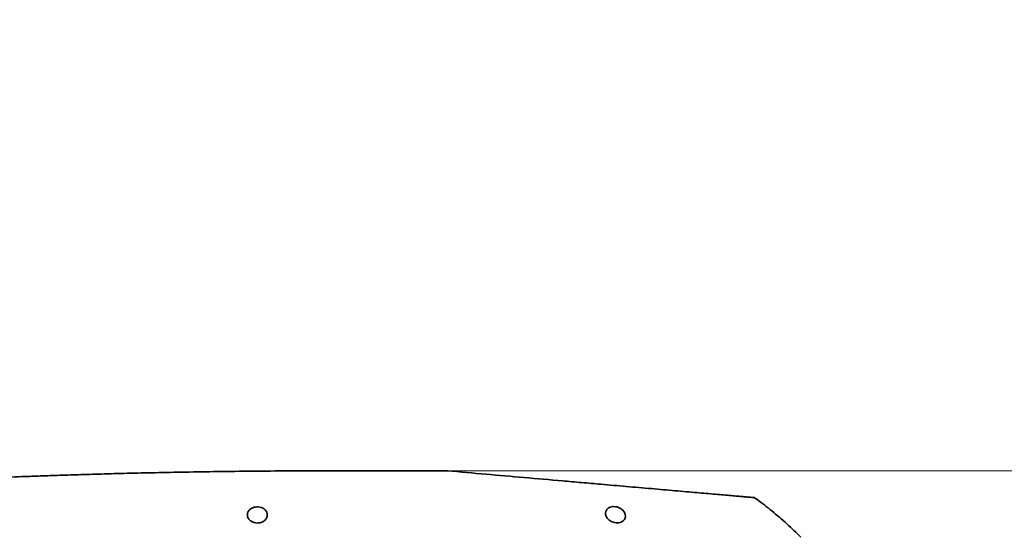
# Model space of a CAD drawing. Header units: millimetres. Extents: x 0 to 12118, y 0 to 8400.
# Tile 76 of 127: x 7997 to 8488, y 1907 to 2165. Entities that reach past the tile are written whole.
import ezdxf

# ---------------------------------------------------------------- set-up
doc = ezdxf.new("R2010")
doc.units = ezdxf.units.MM
doc.header["$LTSCALE"] = 20
doc.styles.add('SLDTEXTSTYLE0', font='TXT', dxfattribs={"width": 0.605})
doc.dimstyles.new('SLDDIMSTYLE1', dxfattribs={"dimtxt": 70, "dimasz": 70, "dimexe": 0, "dimexo": 0.0625, "dimgap": 17.5, "dimtad": 1, "dimdec": 1, "dimrnd": 1e-09, "dimzin": 12, "dimdsep": 46, "dimtxsty": 'SLDTEXTSTYLE0', "dimsah": 1, "dimcen": 0.09, "dimadec": 0, "dimazin": 3, "dimtfac": 1, "dimtmove": 0, "dimatfit": 0, "dimfxl": 1, "dimfrac": 2, "dimtolj": 1, "dimtzin": 12, "dimarcsym": 0})
doc.dimstyles.new('SLDDIMSTYLE2', dxfattribs={"dimtxt": 70, "dimasz": 70, "dimexe": 0, "dimexo": 0.0625, "dimgap": 17.5, "dimtad": 1, "dimdec": 1, "dimrnd": 1e-09, "dimzin": 12, "dimdsep": 46, "dimtxsty": 'SLDTEXTSTYLE0', "dimsah": 1, "dimcen": 0.09, "dimadec": 0, "dimazin": 3, "dimtfac": 1, "dimtofl": 0, "dimtmove": 0, "dimatfit": 3, "dimfxl": 1, "dimfrac": 2, "dimtolj": 1, "dimtzin": 12, "dimarcsym": 0})
doc.dimstyles.new('SLDDIMSTYLE9', dxfattribs={"dimtxt": 70, "dimasz": 70, "dimexe": 0, "dimexo": 0.0625, "dimgap": 17.5, "dimtad": 0, "dimtih": 1, "dimtoh": 1, "dimdec": 1, "dimrnd": 1e-09, "dimzin": 12, "dimdsep": 46, "dimtxsty": 'SLDTEXTSTYLE0', "dimsah": 1, "dimcen": 0, "dimadec": 0, "dimazin": 3, "dimtfac": 1, "dimtofl": 0, "dimtmove": 0, "dimatfit": 3, "dimfxl": 1, "dimfrac": 2, "dimtolj": 1, "dimtzin": 12, "dimarcsym": 0})

# ---------------------------------------------------------------- blocks, each defined once
blk = doc.blocks.new('_D_52')
at = {"color": 7, "linetype": 'Continuous', "lineweight": 0}
for p, q in [((7181.99, 2122.19), (7643.47, 2581.32)), ((7643.47, 2581.32), (8689.06, 2581.32)), ((6804.86, 1746.97), (7181.99, 2122.19))]:
    blk.add_line(p, q, dxfattribs=at)
at = {"color": 7, "linetype": 'Continuous', "lineweight": 18}
blk.add_solid([(7181.99, 2122.19), (7238.67, 2164.47), (7224.57, 2178.65)], dxfattribs=at)
at = {"color": 7, "linetype": 'Continuous', "lineweight": 18, "char_height": 70, "attachment_point": 1, "style": 'SLDTEXTSTYLE0'}
for s, insert in [('R532', (7673.47, 2886.42)), ('Smallest circumscribed', (7673.47, 2778.99)), ('radius axis 1 front side.', (7673.47, 2671.56))]:
    blk.add_mtext(s, dxfattribs=dict(at, insert=insert))
blk = doc.blocks.new('_D_54')
at = {"color": 7, "linetype": 'Continuous', "lineweight": 0}
for p, q in [((8629.12, 1939.97), (8629.12, 2146.74)), ((8214.21, 1939.97), (8659.12, 1939.97)), ((8629.12, 1939.97), (8629.12, 1746.97)), ((8482.08, 1746.97), (8659.12, 1746.97))]:
    blk.add_line(p, q, dxfattribs=at)
at = {"color": 7, "linetype": 'Continuous', "lineweight": 18}
for points in [[(8629.12, 1939.97), (8619.12, 1869.97), (8639.12, 1869.97)], [(8629.12, 1746.97), (8639.12, 1816.97), (8619.12, 1816.97)]]:
    blk.add_solid(points, dxfattribs=at)
at = {"color": 7, "linetype": 'Continuous', "lineweight": 18, "insert": (8538.89, 1986.32), "char_height": 70, "attachment_point": 1, "rotation": 90, "style": 'SLDTEXTSTYLE0'}
blk.add_mtext('193', dxfattribs=at)
blk = doc.blocks.new('_D_57')
at = {"color": 7, "linetype": 'Continuous', "lineweight": 0}
for p, q in [((8769.12, 1939.97), (8769.12, 2496.36)), ((8167.21, 1939.97), (8799.12, 1939.97)), ((8769.12, 1939.97), (8769.12, 1746.97)), ((8482.08, 1746.97), (8799.12, 1746.97))]:
    blk.add_line(p, q, dxfattribs=at)
at = {"color": 7, "linetype": 'Continuous', "lineweight": 18}
for points in [[(8769.12, 1939.97), (8759.12, 1869.97), (8779.12, 1869.97)], [(8769.12, 1746.97), (8779.12, 1816.97), (8759.12, 1816.97)]]:
    blk.add_solid(points, dxfattribs=at)
at = {"color": 7, "linetype": 'Continuous', "lineweight": 18, "char_height": 70, "attachment_point": 1, "rotation": 90, "style": 'SLDTEXTSTYLE0'}
for s, insert in [('(2x M8)', (8678.89, 2169.99)), ('193', (8678.89, 1983.32))]:
    blk.add_mtext(s, dxfattribs=dict(at, insert=insert))
blk = doc.blocks.new('_D_59')
at = {"color": 7, "linetype": 'Continuous', "lineweight": 0}
for p, q in [((8909.12, 1939.97), (8909.12, 2059.97)), ((8214.21, 1939.97), (8939.12, 1939.97)), ((8909.12, 1939.97), (8909.12, 1549.47)), ((8174.13, 1549.47), (8939.12, 1549.47)), ((8909.12, 1549.47), (8909.12, 1429.47))]:
    blk.add_line(p, q, dxfattribs=at)
at = {"color": 7, "linetype": 'Continuous', "lineweight": 18}
for centre, start, end in [((8855.41, 1757.6), 63.4349, 116.5651), ((8855.41, 1731.84), 243.4349, 296.5651)]:
    blk.add_arc(centre, 120.11, start, end, dxfattribs=at)
for points in [[(8909.12, 1939.97), (8919.12, 2009.97), (8899.12, 2009.97)], [(8909.12, 1549.47), (8899.12, 1479.47), (8919.12, 1479.47)]]:
    blk.add_solid(points, dxfattribs=at)
at = {"color": 7, "linetype": 'Continuous', "lineweight": 18, "insert": (8818.89, 1624.4), "char_height": 70, "attachment_point": 1, "rotation": 90, "style": 'SLDTEXTSTYLE0'}
blk.add_mtext('390,5', dxfattribs=at)

msp = doc.modelspace()

# ---------------------------------------------------------------- linework, layer by layer
at = {"color": 7, "linetype": 'Continuous', "lineweight": 35}
msp.add_line((8210.207136, 1939.967397), (8150.357397, 1939.967397), dxfattribs=at)
for points, knots in [([(8150.357397, 1939.967397), (8143.903194, 1939.958418), (8131.356054, 1939.940963), (8113.077665, 1939.80582), (8095.883773, 1939.608252), (8079.774534, 1939.354655), (8064.750005, 1939.059976), (8050.810159, 1938.735985), (8038.029842, 1938.396117), (8026.394588, 1938.051164), (8015.889896, 1937.710733), (8006.426343, 1937.380382), (7998.280712, 1937.077789), (7991.374516, 1936.808284), (7985.812724, 1936.582674), (7982.258442, 1936.433983), (7980.446538, 1936.357066), (7979.92864, 1936.335013), (7979.421439, 1936.31335), (7978.924935, 1936.292082), (7978.439128, 1936.271212), (7975.821447, 1936.158443), (7971.068514, 1935.949298), (7964.177193, 1935.634149), (7957.286425, 1935.307115), (7950.396232, 1934.968197), (7943.506634, 1934.617397), (7935.918452, 1934.217905), (7929.070121, 1933.843715), (7923.220879, 1933.514084), (7919.328826, 1933.290564), (7916.503578, 1933.125824), (7914.572555, 1933.012113), (7913.097441, 1932.924753), (7911.18832, 1932.810981), (7908.649862, 1932.658263), (7905.794482, 1932.484371), (7902.936925, 1932.308266), (7900.187468, 1932.13693), (7897.412666, 1931.962078), (7894.64453, 1931.785715), (7890.403713, 1931.512576), (7884.769013, 1931.142555), (7877.9326, 1930.681573), (7871.426649, 1930.231923), (7865.330455, 1929.800874), (7859.727887, 1929.396424), (7854.686842, 1929.025735), (7850.271939, 1928.695803), (7846.540325, 1928.413077), (7843.539519, 1928.183175), (7841.290844, 1928.009388), (7839.909742, 1927.902025), (7839.297734, 1927.854293), (7839.412985, 1927.863279), (7839.436634, 1927.865122)], [0, 0, 0, 0, 0.0555846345, 0.1080579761, 0.1574200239, 0.2036707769, 0.2468102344, 0.2868383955, 0.3237552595, 0.3569152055, 0.3870870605, 0.4142708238, 0.4384664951, 0.4572869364, 0.4737933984, 0.4864049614, 0.4879237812, 0.4894118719, 0.4908692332, 0.4922958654, 0.4936917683, 0.495056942, 0.5148606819, 0.5346644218, 0.5544681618, 0.5742719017, 0.5940756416, 0.6138793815, 0.6397130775, 0.6531425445, 0.664333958, 0.6732873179, 0.6775153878, 0.6809930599, 0.6860135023, 0.6939862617, 0.7028940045, 0.7106509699, 0.7186397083, 0.7266321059, 0.7346762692, 0.7427169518, 0.7637641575, 0.7847353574, 0.8056614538, 0.8267211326, 0.8477294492, 0.8686399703, 0.8897068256, 0.9106943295, 0.931617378, 0.9527003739, 0.9736621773, 0.9945956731, 1, 1, 1, 1]), ([(8210.207136, 1939.967397), (8222.941292, 1938.853302), (8242.043463, 1937.182079), (8264.359827, 1935.22965), (8275.515027, 1934.253696), (8281.911282, 1933.694097), (8287.230145, 1933.228756), (8293.059979, 1932.718712), (8299.404611, 1932.163629), (8305.74452, 1931.608959), (8311.942483, 1931.066707), (8317.941061, 1930.541899), (8323.702081, 1930.037875), (8329.275128, 1929.550297), (8334.510144, 1929.092293), (8339.385806, 1928.665727), (8343.864801, 1928.273866), (8347.996403, 1927.912398), (8351.657794, 1927.592068), (8354.844587, 1927.313259), (8357.538951, 1927.077533), (8359.768724, 1926.882453), (8361.4756, 1926.733121), (8362.637449, 1926.631472), (8363.281576, 1926.575118), (8363.299767, 1926.573527), (8363.307537, 1926.572847)], [0, 0, 0, 0, 0.1966143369, 0.2949359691, 0.34410145, 0.368731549, 0.3933535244, 0.4254594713, 0.4577861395, 0.4908100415, 0.5240761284, 0.5561825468, 0.5887518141, 0.6215577, 0.654849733, 0.6867239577, 0.7190619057, 0.7516355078, 0.7846958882, 0.8162307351, 0.848220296, 0.8804415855, 0.9131382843, 0.9444874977, 0.976286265, 1, 1, 1, 1]), ([(8386.508773, 1906.795782), (8384.18624, 1909.05455), (8379.494103, 1913.617865), (8372.065082, 1919.882451), (8366.672178, 1924.255078), (8363.675568, 1926.303066), (8363.29899, 1926.560432)], [0, 0, 0, 0, 0.3183782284, 0.6432090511, 0.9551627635, 1, 1, 1, 1]), ([(8120.332754, 1917.897951), (8120.282213, 1918.409686), (8120.185367, 1919.390289), (8119.243716, 1920.620358), (8117.98129, 1921.451682), (8116.565188, 1921.905647), (8115.114608, 1922.012049), (8113.739699, 1921.801416), (8112.524392, 1921.330324), (8111.370517, 1920.517722), (8110.538383, 1919.331608), (8110.260504, 1917.803572), (8110.708419, 1916.293546), (8111.782177, 1915.062961), (8113.091281, 1914.299499), (8114.486833, 1913.916871), (8115.879824, 1913.879592), (8117.185373, 1914.151404), (8118.456447, 1914.732406), (8119.625608, 1915.747483), (8120.231201, 1916.897483), (8120.308506, 1917.659068), (8120.332754, 1917.897951)], [0, 0, 0, 0, 0.06802892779, 0.13035907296, 0.17956164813, 0.22062537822, 0.26185425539, 0.2992635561, 0.33739080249, 0.38066014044, 0.44429738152, 0.50880594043, 0.58411525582, 0.64424329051, 0.69104523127, 0.73007870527, 0.76925237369, 0.80532950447, 0.84332160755, 0.89844982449, 0.96814719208, 1, 1, 1, 1]), ([(8298.981393, 1917.279807), (8298.929612, 1917.79111), (8298.81857, 1918.887603), (8297.751097, 1920.344647), (8296.28565, 1921.3914), (8294.788234, 1921.976591), (8293.297791, 1922.180597), (8291.941818, 1922.031193), (8290.80901, 1921.612111), (8289.775541, 1920.857777), (8289.081002, 1919.726624), (8288.939758, 1918.237039), (8289.503881, 1916.712207), (8290.692981, 1915.41128), (8292.121638, 1914.554762), (8293.608041, 1914.08465), (8295.05381, 1913.970459), (8296.355722, 1914.18056), (8297.449097, 1914.65317), (8298.421924, 1915.474464), (8298.900822, 1916.410344), (8298.963088, 1917.082275), (8298.981393, 1917.279807)], [0, 0, 0, 0, 0.0675903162, 0.1449479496, 0.1974233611, 0.2400243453, 0.2828668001, 0.3201913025, 0.3569303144, 0.3982409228, 0.459954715, 0.5226545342, 0.5971843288, 0.6604490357, 0.709908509, 0.7507616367, 0.7917940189, 0.8287210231, 0.8662952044, 0.909199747, 0.9733068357, 1, 1, 1, 1])]:
    msp.add_open_spline(points, degree=3, knots=knots, dxfattribs=at)

# ---------------------------------------------------------------- dimensions: what is measured, and where the dimension line sits
at = {"color": 7, "linetype": 'Continuous', "lineweight": 18}
dim = msp.add_radius_dim(center=(6804.857394, 1746.967397), mpoint=(7181.994987, 2122.188979), text='<>\\PSmallest circumscribed \\Pradius axis 1 front side.', dimstyle='SLDDIMSTYLE9', dxfattribs=at)
dim.commit()
dim.dimension.update_dxf_attribs({"geometry": '_D_52', "text_midpoint": (8181.263544, 2742.467169), "dimtype": 164})
for base, p1, p2, text, dimstyle, picture, middle in [((8769.121174, 1746.967397), (8163.207397, 1939.967397), (8478.081198, 1746.967397), '<> (2x M8)', 'SLDDIMSTYLE2', '_D_57', (8769.121174, 2239.841145)), ((8909.121174, 1549.467397), (8210.207136, 1939.967397), (8170.127733, 1549.467397), '(<>)', 'SLDDIMSTYLE1', '_D_59', (8909.121174, 1744.717397))]:
    dim = msp.add_linear_dim(base=base, p1=p1, p2=p2, angle=90, text=text, dimstyle=dimstyle, dxfattribs=at)
    dim.commit()
    dim.dimension.update_dxf_attribs({"geometry": picture, "text_midpoint": middle, "dimtype": 160})
dim = msp.add_linear_dim(base=(8629.121174, 1746.967397), p1=(8210.207136, 1939.967397), p2=(8478.081198, 1746.967397), angle=90, dimstyle='SLDDIMSTYLE2', dxfattribs=at)
dim.commit()
dim.dimension.update_dxf_attribs({"geometry": '_D_54', "text_midpoint": (8629.121174, 2066.530693), "dimtype": 160})

doc.saveas('drawing.dxf')
